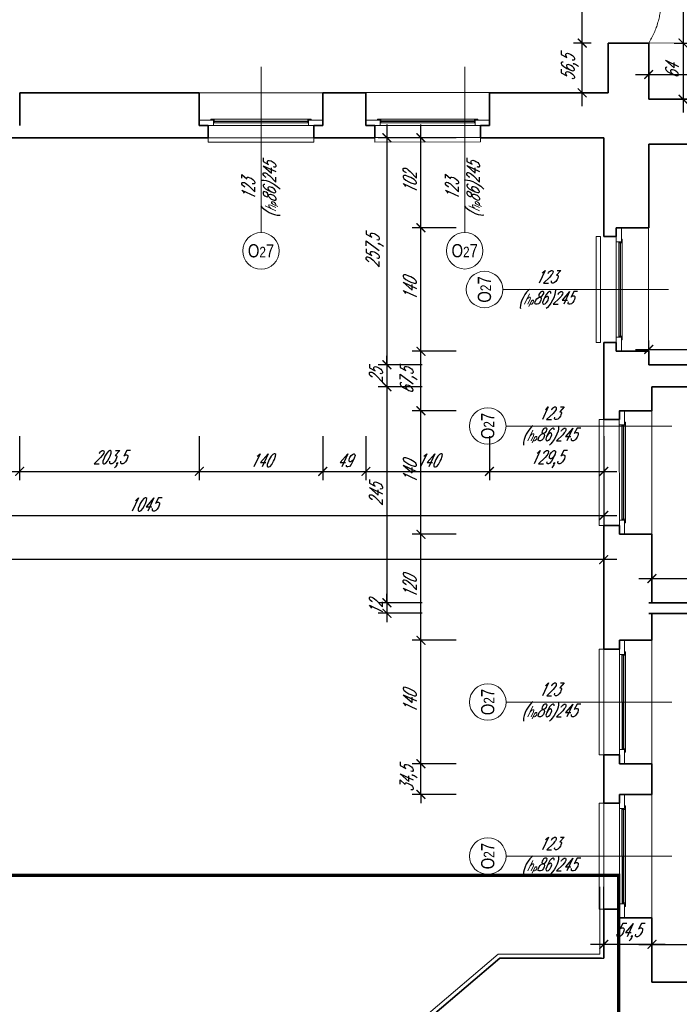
# Model space of a CAD drawing. Header units: millimetres. Extents: x 402 to 79005, y -7782 to 89952.
# Tile 188 of 256: x 26124 to 26873, y 30260 to 31376. Entities that reach past the tile are written whole.
import ezdxf

# ---------------------------------------------------------------- set-up
doc = ezdxf.new("R2010")
doc.units = ezdxf.units.MM
doc.header["$LTSCALE"] = 10
doc.linetypes.add('DASHED', pattern=[19.05, 12.7, -6.35])
doc.layers.get('0').update_dxf_attribs({"lineweight": 0})
doc.layers.get('Defpoints').update_dxf_attribs({"color": 253})
for name, color, linetype, lineweight in [('01 parter - ściany', 253, 'Continuous', 35), ('03-01_okna', 253, 'Continuous', 15), ('03_drzwi', 253, 'Continuous', 15), ('04-1_widok', 253, 'Continuous', 5), ('04-2_nad', 253, 'DASHED', 5), ('05-01_wymiary', 253, 'Continuous', 5), ('05-03_opis', 253, 'Continuous', 5), ('0_A_GRANICA OPRACOWANIA', 1, 'Continuous', 0), ('0_A_ŚCIANY ', 253, 'Continuous', 30)]:
    doc.layers.add(name, color=color, linetype=linetype, lineweight=lineweight)
doc.styles.add('ariel', font='ARIAL.TTF', dxfattribs={"width": 0.8})
doc.styles.add('ariel_wym', font='simplex.shx', dxfattribs={"width": 0.65, "oblique": 25})
doc.dimstyles.new('ariel 50', dxfattribs={"dimtxt": 15, "dimasz": 10, "dimexe": 10, "dimexo": 0, "dimgap": 5, "dimtad": 1, "dimdec": 1, "dimrnd": 0.5, "dimtxsty": 'ariel_wym', "dimblk": 'ARCHTICK', "dimcen": 2.5, "dimdle": 15, "dimazin": 0, "dimtfac": 1, "dimtdec": 1, "dimtix": 1, "dimtmove": 0, "dimatfit": 3, "dimldrblk": 'DOT', "dimfxl": 0, "dimarcsym": 0})
doc.dimstyles.new('ariel 50 wnętrze', dxfattribs={"dimtxt": 15, "dimasz": 10, "dimexe": 10, "dimexo": 0, "dimgap": 5, "dimtad": 1, "dimdec": 1, "dimrnd": 0.5, "dimtxsty": 'ariel_wym', "dimblk": 'ARCHTICK', "dimcen": 2.5, "dimdle": 15, "dimazin": 0, "dimtfac": 1, "dimtdec": 1, "dimtix": 1, "dimtmove": 0, "dimatfit": 3, "dimldrblk": 'DOT', "dimfxl": 0, "dimarcsym": 0})

# ---------------------------------------------------------------- blocks, each defined once
blk = doc.blocks.new('_ArchTick')
at = {"color": 0, "linetype": 'ByBlock', "const_width": 0.15}
blk.add_lwpolyline([(-0.5, -0.5), (0.5, 0.5)], dxfattribs=at)
blk = doc.blocks.new('*D1070')
at = {"layer": '05-01_wymiary', "color": 0, "lineweight": -2}
for p, q in [((26619.5, 30532.8), (26569.5, 30532.8)), ((26579.5, 30532.8), (26579.5, 30542.8)), ((26579.5, 30498.1), (26579.5, 30532.8)), ((26619.5, 30498.1), (26569.5, 30498.1)), ((26579.5, 30498.1), (26579.5, 30488.1))]:
    blk.add_line(p, q, dxfattribs=at)
at = {"layer": 'Defpoints', "color": 0}
for p in [(26579.5, 30532.8), (26841.5, 30532.8), (26841.5, 30498.1)]:
    blk.add_point(p, dxfattribs=at)
at = {"layer": '05-01_wymiary', "color": 0, "lineweight": -2, "xscale": 10, "yscale": 10, "zscale": 10}
for p, rotation in [((26579.5, 30532.8), 270), ((26579.5, 30498.1), 90)]:
    blk.add_blockref('_ArchTick', p, dxfattribs=dict(at, rotation=rotation))
at = {"layer": '05-01_wymiary', "color": 0, "insert": (26565.6, 30515.4), "char_height": 15, "attachment_point": 5, "rotation": 90, "style": 'ariel_wym'}
blk.add_mtext('34,5', dxfattribs=at)
blk = doc.blocks.new('_Dot')
at = {"color": 0, "linetype": 'ByBlock', "lineweight": -2}
blk.add_line((-0.5, 0), (-1, 0), dxfattribs=at)
at = {"color": 0, "linetype": 'ByBlock', "const_width": 0.5}
blk.add_lwpolyline([(-0.25, 0, 1), (0.25, 0, 1)], format="xyb", close=True, dxfattribs=at)
blk = doc.blocks.new('*D1071')
at = {"layer": '05-01_wymiary', "color": 0, "lineweight": -2}
for p, q in [((26579.5, 30517.8), (26579.5, 30687.8)), ((26619.5, 30672.8), (26569.5, 30672.8)), ((26619.5, 30532.8), (26569.5, 30532.8))]:
    blk.add_line(p, q, dxfattribs=at)
at = {"layer": 'Defpoints', "color": 0}
for p in [(26579.5, 30672.8), (26841.5, 30672.8), (26841.5, 30532.8)]:
    blk.add_point(p, dxfattribs=at)
at = {"layer": '05-01_wymiary', "color": 0, "lineweight": -2, "xscale": 10, "yscale": 10, "zscale": 10}
for p, rotation in [((26579.5, 30672.8), 90), ((26579.5, 30532.8), 270)]:
    blk.add_blockref('_ArchTick', p, dxfattribs=dict(at, rotation=rotation))
at = {"layer": '05-01_wymiary', "color": 0, "insert": (26567, 30602.8), "char_height": 15, "attachment_point": 5, "rotation": 90, "style": 'ariel_wym'}
blk.add_mtext('140', dxfattribs=at)
blk = doc.blocks.new('*D1072')
at = {"layer": '05-01_wymiary', "color": 0, "lineweight": -2}
for p, q in [((26579.5, 30657.8), (26579.5, 30808)), ((26619.5, 30793), (26569.5, 30793)), ((26619.5, 30672.8), (26569.5, 30672.8))]:
    blk.add_line(p, q, dxfattribs=at)
at = {"layer": 'Defpoints', "color": 0}
for p in [(26579.5, 30793), (26841.5, 30793), (26841.5, 30672.8)]:
    blk.add_point(p, dxfattribs=at)
at = {"layer": '05-01_wymiary', "color": 0, "lineweight": -2, "xscale": 10, "yscale": 10, "zscale": 10}
for p, rotation in [((26579.5, 30793), 90), ((26579.5, 30672.8), 270)]:
    blk.add_blockref('_ArchTick', p, dxfattribs=dict(at, rotation=rotation))
at = {"layer": '05-01_wymiary', "color": 0, "insert": (26567, 30732.9), "char_height": 15, "attachment_point": 5, "rotation": 90, "style": 'ariel_wym'}
blk.add_mtext('120', dxfattribs=at)
blk = doc.blocks.new('*D1073')
at = {"layer": '05-01_wymiary', "color": 0, "lineweight": -2}
for p, q in [((26579.5, 30778), (26579.5, 30948.1)), ((26619.5, 30933.1), (26569.5, 30933.1)), ((26619.5, 30793), (26569.5, 30793))]:
    blk.add_line(p, q, dxfattribs=at)
at = {"layer": 'Defpoints', "color": 0}
for p in [(26579.5, 30933.1), (26841.5, 30933.1), (26841.5, 30793)]:
    blk.add_point(p, dxfattribs=at)
at = {"layer": '05-01_wymiary', "color": 0, "lineweight": -2, "xscale": 10, "yscale": 10, "zscale": 10}
for p, rotation in [((26579.5, 30933.1), 90), ((26579.5, 30793), 270)]:
    blk.add_blockref('_ArchTick', p, dxfattribs=dict(at, rotation=rotation))
at = {"layer": '05-01_wymiary', "color": 0, "insert": (26567, 30863.1), "char_height": 15, "attachment_point": 5, "rotation": 90, "style": 'ariel_wym'}
blk.add_mtext('140', dxfattribs=at)
blk = doc.blocks.new('*D1074')
at = {"layer": '05-01_wymiary', "color": 0, "lineweight": -2}
for p, q in [((26579.5, 30918.1), (26579.5, 31015.5)), ((26619.5, 31000.5), (26569.5, 31000.5)), ((26619.5, 30933.1), (26569.5, 30933.1))]:
    blk.add_line(p, q, dxfattribs=at)
at = {"layer": 'Defpoints', "color": 0}
for p in [(26579.5, 31000.5), (26837.8, 31000.5), (26841.5, 30933.1)]:
    blk.add_point(p, dxfattribs=at)
at = {"layer": '05-01_wymiary', "color": 0, "lineweight": -2, "xscale": 10, "yscale": 10, "zscale": 10}
for p, rotation in [((26579.5, 31000.5), 90), ((26579.5, 30933.1), 270)]:
    blk.add_blockref('_ArchTick', p, dxfattribs=dict(at, rotation=rotation))
at = {"layer": '05-01_wymiary', "color": 0, "insert": (26565.6, 30966.8), "char_height": 15, "attachment_point": 5, "rotation": 90, "style": 'ariel_wym'}
blk.add_mtext('67,5', dxfattribs=at)
blk = doc.blocks.new('*D1075')
at = {"layer": '05-01_wymiary', "color": 0, "lineweight": -2}
for p, q in [((26579.5, 30985.5), (26579.5, 31155.5)), ((26619.5, 31140.5), (26569.5, 31140.5)), ((26619.5, 31000.5), (26569.5, 31000.5))]:
    blk.add_line(p, q, dxfattribs=at)
at = {"layer": 'Defpoints', "color": 0}
for p in [(26579.5, 31140.5), (26837.8, 31140.5), (26837.8, 31000.5)]:
    blk.add_point(p, dxfattribs=at)
at = {"layer": '05-01_wymiary', "color": 0, "lineweight": -2, "xscale": 10, "yscale": 10, "zscale": 10}
for p, rotation in [((26579.5, 31140.5), 90), ((26579.5, 31000.5), 270)]:
    blk.add_blockref('_ArchTick', p, dxfattribs=dict(at, rotation=rotation))
at = {"layer": '05-01_wymiary', "color": 0, "insert": (26567, 31070.5), "char_height": 15, "attachment_point": 5, "rotation": 90, "style": 'ariel_wym'}
blk.add_mtext('140', dxfattribs=at)
blk = doc.blocks.new('*D1076')
at = {"layer": '05-01_wymiary', "color": 0, "lineweight": -2}
for p, q in [((26579.5, 31125.5), (26579.5, 31257.5)), ((26619.5, 31242.5), (26569.5, 31242.5)), ((26619.5, 31140.5), (26569.5, 31140.5))]:
    blk.add_line(p, q, dxfattribs=at)
at = {"layer": 'Defpoints', "color": 0}
for p in [(26579.5, 31242.5), (26786.8, 31242.5), (26837.8, 31140.5)]:
    blk.add_point(p, dxfattribs=at)
at = {"layer": '05-01_wymiary', "color": 0, "lineweight": -2, "xscale": 10, "yscale": 10, "zscale": 10}
for p, rotation in [((26579.5, 31242.5), 90), ((26579.5, 31140.5), 270)]:
    blk.add_blockref('_ArchTick', p, dxfattribs=dict(at, rotation=rotation))
at = {"layer": '05-01_wymiary', "color": 0, "insert": (26567, 31191.5), "char_height": 15, "attachment_point": 5, "rotation": 90, "style": 'ariel_wym'}
blk.add_mtext('102', dxfattribs=at)
blk = doc.blocks.new('*D1077')
at = {"layer": '05-01_wymiary', "color": 0, "lineweight": -2}
for p, q in [((26541, 31257.5), (26541, 30970.2)), ((26581, 31242.5), (26531, 31242.5)), ((26581, 30985.2), (26531, 30985.2))]:
    blk.add_line(p, q, dxfattribs=at)
at = {"layer": 'Defpoints', "color": 0}
for p in [(26786.8, 31242.5), (26541, 30985.2), (26837.8, 30985.2)]:
    blk.add_point(p, dxfattribs=at)
at = {"layer": '05-01_wymiary', "color": 0, "lineweight": -2, "xscale": 10, "yscale": 10, "zscale": 10}
for p, rotation in [((26541, 31242.5), 90), ((26541, 30985.2), 270)]:
    blk.add_blockref('_ArchTick', p, dxfattribs=dict(at, rotation=rotation))
at = {"layer": '05-01_wymiary', "color": 0, "insert": (26527.1, 31113.8), "char_height": 15, "attachment_point": 5, "rotation": 90, "style": 'ariel_wym'}
blk.add_mtext('257,5', dxfattribs=at)
blk = doc.blocks.new('*D1078')
at = {"layer": '05-01_wymiary', "color": 0, "lineweight": -2}
for p, q in [((26541, 30985.2), (26541, 30995.2)), ((26581, 30985.2), (26531, 30985.2)), ((26541, 30985.2), (26541, 30960.2)), ((26581, 30960.2), (26531, 30960.2)), ((26541, 30960.2), (26541, 30950.2))]:
    blk.add_line(p, q, dxfattribs=at)
at = {"layer": 'Defpoints', "color": 0}
for p in [(26837.8, 30985.2), (26541, 30960.2), (26841.5, 30960.2)]:
    blk.add_point(p, dxfattribs=at)
at = {"layer": '05-01_wymiary', "color": 0, "lineweight": -2, "xscale": 10, "yscale": 10, "zscale": 10}
for p, rotation in [((26541, 30985.2), 270), ((26541, 30960.2), 90)]:
    blk.add_blockref('_ArchTick', p, dxfattribs=dict(at, rotation=rotation))
at = {"layer": '05-01_wymiary', "color": 0, "insert": (26528.5, 30972.7), "char_height": 15, "attachment_point": 5, "rotation": 90, "style": 'ariel_wym'}
blk.add_mtext('25', dxfattribs=at)
blk = doc.blocks.new('*D1079')
at = {"layer": '05-01_wymiary', "color": 0, "lineweight": -2}
for p, q in [((26541, 30975.2), (26541, 30700.4)), ((26581, 30960.2), (26531, 30960.2)), ((26581, 30715.4), (26531, 30715.4))]:
    blk.add_line(p, q, dxfattribs=at)
at = {"layer": 'Defpoints', "color": 0}
for p in [(26841.5, 30960.2), (26541, 30715.4), (26841.5, 30715.4)]:
    blk.add_point(p, dxfattribs=at)
at = {"layer": '05-01_wymiary', "color": 0, "lineweight": -2, "xscale": 10, "yscale": 10, "zscale": 10}
for p, rotation in [((26541, 30960.2), 90), ((26541, 30715.4), 270)]:
    blk.add_blockref('_ArchTick', p, dxfattribs=dict(at, rotation=rotation))
at = {"layer": '05-01_wymiary', "color": 0, "insert": (26528.5, 30837.8), "char_height": 15, "attachment_point": 5, "rotation": 90, "style": 'ariel_wym'}
blk.add_mtext('245', dxfattribs=at)
blk = doc.blocks.new('*D1080')
at = {"layer": '05-01_wymiary', "color": 0, "lineweight": -2}
for p, q in [((26541, 30715.4), (26541, 30725.4)), ((26581, 30715.4), (26531, 30715.4)), ((26541, 30715.4), (26541, 30703.4)), ((26581, 30703.4), (26531, 30703.4)), ((26541, 30703.4), (26541, 30693.4))]:
    blk.add_line(p, q, dxfattribs=at)
at = {"layer": 'Defpoints', "color": 0}
for p in [(26841.5, 30715.4), (26541, 30703.4), (26841.5, 30703.4)]:
    blk.add_point(p, dxfattribs=at)
at = {"layer": '05-01_wymiary', "color": 0, "lineweight": -2, "xscale": 10, "yscale": 10, "zscale": 10}
for p, rotation in [((26541, 30715.4), 270), ((26541, 30703.4), 90)]:
    blk.add_blockref('_ArchTick', p, dxfattribs=dict(at, rotation=rotation))
at = {"layer": '05-01_wymiary', "color": 0, "insert": (26528.5, 30709.4), "char_height": 15, "attachment_point": 5, "rotation": 90, "style": 'ariel_wym'}
blk.add_mtext('12', dxfattribs=at)
blk = doc.blocks.new('*D1118')
at = {"layer": '05-01_wymiary', "color": 0, "lineweight": -2}
for p, q in [((25984.4, 30904.3), (25984.4, 30854.3)), ((26124.4, 30904.3), (26124.4, 30854.3)), ((25969.4, 30864.3), (26139.4, 30864.3))]:
    blk.add_line(p, q, dxfattribs=at)
at = {"layer": 'Defpoints', "color": 0}
for p in [(25984.4, 31293.8), (26124.4, 31293.8), (26124.4, 30864.3)]:
    blk.add_point(p, dxfattribs=at)
at = {"layer": '05-01_wymiary', "color": 0, "lineweight": -2, "xscale": 10, "yscale": 10, "zscale": 10, "rotation": 180}
blk.add_blockref('_ArchTick', (25984.4, 30864.3), dxfattribs=at)
at = {"layer": '05-01_wymiary', "color": 0, "lineweight": -2, "xscale": 10, "yscale": 10, "zscale": 10}
blk.add_blockref('_ArchTick', (26124.4, 30864.3), dxfattribs=at)
at = {"layer": '05-01_wymiary', "color": 0, "insert": (26054.4, 30876.8), "char_height": 15, "attachment_point": 5, "style": 'ariel_wym'}
blk.add_mtext('140', dxfattribs=at)
blk = doc.blocks.new('*D1119')
at = {"layer": '05-01_wymiary', "color": 0, "lineweight": -2}
for p, q in [((26124.4, 30904.3), (26124.4, 30854.3)), ((26328.1, 30904.3), (26328.1, 30854.3)), ((26109.4, 30864.3), (26343.1, 30864.3))]:
    blk.add_line(p, q, dxfattribs=at)
at = {"layer": 'Defpoints', "color": 0}
for p in [(26124.4, 31293.8), (26328.1, 31293.5), (26328.1, 30864.3)]:
    blk.add_point(p, dxfattribs=at)
at = {"layer": '05-01_wymiary', "color": 0, "lineweight": -2, "xscale": 10, "yscale": 10, "zscale": 10, "rotation": 180}
blk.add_blockref('_ArchTick', (26124.4, 30864.3), dxfattribs=at)
at = {"layer": '05-01_wymiary', "color": 0, "lineweight": -2, "xscale": 10, "yscale": 10, "zscale": 10}
blk.add_blockref('_ArchTick', (26328.1, 30864.3), dxfattribs=at)
at = {"layer": '05-01_wymiary', "color": 0, "insert": (26226.3, 30878.2), "char_height": 15, "attachment_point": 5, "style": 'ariel_wym'}
blk.add_mtext('203,5', dxfattribs=at)
blk = doc.blocks.new('*D1120')
at = {"layer": '05-01_wymiary', "color": 0, "lineweight": -2}
for p, q in [((26328.1, 30904.3), (26328.1, 30854.3)), ((26468.1, 30904.3), (26468.1, 30854.3)), ((26313.1, 30864.3), (26483.1, 30864.3))]:
    blk.add_line(p, q, dxfattribs=at)
at = {"layer": 'Defpoints', "color": 0}
for p in [(26328.1, 31293.5), (26468.1, 31293.6), (26468.1, 30864.3)]:
    blk.add_point(p, dxfattribs=at)
at = {"layer": '05-01_wymiary', "color": 0, "lineweight": -2, "xscale": 10, "yscale": 10, "zscale": 10, "rotation": 180}
blk.add_blockref('_ArchTick', (26328.1, 30864.3), dxfattribs=at)
at = {"layer": '05-01_wymiary', "color": 0, "lineweight": -2, "xscale": 10, "yscale": 10, "zscale": 10}
blk.add_blockref('_ArchTick', (26468.1, 30864.3), dxfattribs=at)
at = {"layer": '05-01_wymiary', "color": 0, "insert": (26398.1, 30876.8), "char_height": 15, "attachment_point": 5, "style": 'ariel_wym'}
blk.add_mtext('140', dxfattribs=at)
blk = doc.blocks.new('*D1121')
at = {"layer": '05-01_wymiary', "color": 0, "lineweight": -2}
for p, q in [((26468.1, 30904.3), (26468.1, 30854.3)), ((26517.1, 30904.3), (26517.1, 30854.3)), ((26453.1, 30864.3), (26532.1, 30864.3))]:
    blk.add_line(p, q, dxfattribs=at)
at = {"layer": 'Defpoints', "color": 0}
for p in [(26468.1, 31293.6), (26517.1, 31293.8), (26517.1, 30864.3)]:
    blk.add_point(p, dxfattribs=at)
at = {"layer": '05-01_wymiary', "color": 0, "lineweight": -2, "xscale": 10, "yscale": 10, "zscale": 10, "rotation": 180}
blk.add_blockref('_ArchTick', (26468.1, 30864.3), dxfattribs=at)
at = {"layer": '05-01_wymiary', "color": 0, "lineweight": -2, "xscale": 10, "yscale": 10, "zscale": 10}
blk.add_blockref('_ArchTick', (26517.1, 30864.3), dxfattribs=at)
at = {"layer": '05-01_wymiary', "color": 0, "insert": (26492.6, 30876.8), "char_height": 15, "attachment_point": 5, "style": 'ariel_wym'}
blk.add_mtext('49', dxfattribs=at)
blk = doc.blocks.new('*D1122')
at = {"layer": '05-01_wymiary', "color": 0, "lineweight": -2}
for p, q in [((26517.1, 30904.3), (26517.1, 30854.3)), ((26657.1, 30904.3), (26657.1, 30854.3)), ((26502.1, 30864.3), (26672.1, 30864.3))]:
    blk.add_line(p, q, dxfattribs=at)
at = {"layer": 'Defpoints', "color": 0}
for p in [(26517.1, 31293.8), (26657.1, 31293.8), (26657.1, 30864.3)]:
    blk.add_point(p, dxfattribs=at)
at = {"layer": '05-01_wymiary', "color": 0, "lineweight": -2, "xscale": 10, "yscale": 10, "zscale": 10, "rotation": 180}
blk.add_blockref('_ArchTick', (26517.1, 30864.3), dxfattribs=at)
at = {"layer": '05-01_wymiary', "color": 0, "lineweight": -2, "xscale": 10, "yscale": 10, "zscale": 10}
blk.add_blockref('_ArchTick', (26657.1, 30864.3), dxfattribs=at)
at = {"layer": '05-01_wymiary', "color": 0, "insert": (26587.1, 30876.8), "char_height": 15, "attachment_point": 5, "style": 'ariel_wym'}
blk.add_mtext('140', dxfattribs=at)
blk = doc.blocks.new('*D1381')
at = {"layer": '05-01_wymiary', "color": 0, "lineweight": -2}
for p, q in [((26657.1, 30904.3), (26657.1, 30854.3)), ((26786.8, 30904.3), (26786.8, 30854.3)), ((26642.1, 30864.3), (26801.8, 30864.3))]:
    blk.add_line(p, q, dxfattribs=at)
at = {"layer": 'Defpoints', "color": 0}
for p in [(26657.1, 31293.8), (26786.8, 31242.5), (26786.8, 30864.3)]:
    blk.add_point(p, dxfattribs=at)
at = {"layer": '05-01_wymiary', "color": 0, "lineweight": -2, "xscale": 10, "yscale": 10, "zscale": 10, "rotation": 180}
blk.add_blockref('_ArchTick', (26657.1, 30864.3), dxfattribs=at)
at = {"layer": '05-01_wymiary', "color": 0, "lineweight": -2, "xscale": 10, "yscale": 10, "zscale": 10}
blk.add_blockref('_ArchTick', (26786.8, 30864.3), dxfattribs=at)
at = {"layer": '05-01_wymiary', "color": 0, "insert": (26722, 30878.2), "char_height": 15, "attachment_point": 5, "style": 'ariel_wym'}
blk.add_mtext('129,5', dxfattribs=at)
blk = doc.blocks.new('*D1409')
at = {"layer": '05-01_wymiary', "color": 0, "lineweight": -2}
for p, q in [((25741.8, 30854.3), (25741.8, 30804.3)), ((26786.8, 30854.3), (26786.8, 30804.3)), ((25726.8, 30814.3), (26801.8, 30814.3))]:
    blk.add_line(p, q, dxfattribs=at)
at = {"layer": 'Defpoints', "color": 0}
for p in [(26786.8, 31242.5), (25741.8, 31102.5), (26786.8, 30814.3)]:
    blk.add_point(p, dxfattribs=at)
at = {"layer": '05-01_wymiary', "color": 0, "lineweight": -2, "xscale": 10, "yscale": 10, "zscale": 10, "rotation": 180}
blk.add_blockref('_ArchTick', (25741.8, 30814.3), dxfattribs=at)
at = {"layer": '05-01_wymiary', "color": 0, "lineweight": -2, "xscale": 10, "yscale": 10, "zscale": 10}
blk.add_blockref('_ArchTick', (26786.8, 30814.3), dxfattribs=at)
at = {"layer": '05-01_wymiary', "color": 0, "insert": (26264.3, 30826.8), "char_height": 15, "attachment_point": 5, "style": 'ariel_wym'}
blk.add_mtext('1045', dxfattribs=at)
blk = doc.blocks.new('*D1410')
at = {"layer": '05-01_wymiary', "color": 0, "lineweight": -2}
for p, q in [((22972.2, 30804.3), (22972.2, 30754.3)), ((26786.8, 30804.3), (26786.8, 30754.3)), ((26801.8, 30764.3), (22957.2, 30764.3))]:
    blk.add_line(p, q, dxfattribs=at)
at = {"layer": 'Defpoints', "color": 0}
for p in [(22972.2, 31242.5), (26786.8, 31242.5), (22972.2, 30764.3)]:
    blk.add_point(p, dxfattribs=at)
at = {"layer": '05-01_wymiary', "color": 0, "lineweight": -2, "xscale": 10, "yscale": 10, "zscale": 10, "rotation": 180}
blk.add_blockref('_ArchTick', (22972.2, 30764.3), dxfattribs=at)
at = {"layer": '05-01_wymiary', "color": 0, "lineweight": -2, "xscale": 10, "yscale": 10, "zscale": 10}
blk.add_blockref('_ArchTick', (26786.8, 30764.3), dxfattribs=at)
at = {"layer": '05-01_wymiary', "color": 0, "insert": (24879.5, 30778.2), "char_height": 15, "attachment_point": 5, "style": 'ariel_wym'}
blk.add_mtext('3814,5', dxfattribs=at)
blk = doc.blocks.new('*D1212')
at = {"layer": '05-01_wymiary', "color": 0, "lineweight": -2}
for p, q in [((26841.5, 30318), (26841.5, 30338)), ((27437.8, 30318), (27437.8, 30338)), ((26826.5, 30328), (27452.8, 30328))]:
    blk.add_line(p, q, dxfattribs=at)
at = {"layer": 'Defpoints', "color": 0}
for p in [(27437.8, 30328), (26841.5, 30285.2), (27437.8, 30285.2)]:
    blk.add_point(p, dxfattribs=at)
at = {"layer": '05-01_wymiary', "color": 0, "lineweight": -2, "xscale": 10, "yscale": 10, "zscale": 10, "rotation": 180}
blk.add_blockref('_ArchTick', (26841.5, 30328), dxfattribs=at)
at = {"layer": '05-01_wymiary', "color": 0, "lineweight": -2, "xscale": 10, "yscale": 10, "zscale": 10}
blk.add_blockref('_ArchTick', (27437.8, 30328), dxfattribs=at)
at = {"layer": '05-01_wymiary', "color": 0, "insert": (27139.7, 30341.9), "char_height": 15, "attachment_point": 5, "style": 'ariel_wym'}
blk.add_mtext('596,5', dxfattribs=at)
blk = doc.blocks.new('*D1213')
at = {"layer": '05-01_wymiary', "color": 0, "lineweight": -2}
for p, q in [((26786.8, 30318), (26786.8, 30338)), ((26841.5, 30318), (26841.5, 30338)), ((26856.5, 30328), (26771.8, 30328))]:
    blk.add_line(p, q, dxfattribs=at)
at = {"layer": 'Defpoints', "color": 0}
for p in [(26786.8, 30328), (26786.8, 30299.5), (26841.5, 30285.2)]:
    blk.add_point(p, dxfattribs=at)
at = {"layer": '05-01_wymiary', "color": 0, "lineweight": -2, "xscale": 10, "yscale": 10, "zscale": 10, "rotation": 180}
blk.add_blockref('_ArchTick', (26786.8, 30328), dxfattribs=at)
at = {"layer": '05-01_wymiary', "color": 0, "lineweight": -2, "xscale": 10, "yscale": 10, "zscale": 10}
blk.add_blockref('_ArchTick', (26841.5, 30328), dxfattribs=at)
at = {"layer": '05-01_wymiary', "color": 0, "insert": (26814.2, 30341.9), "char_height": 15, "attachment_point": 5, "style": 'ariel_wym'}
blk.add_mtext('54,5', dxfattribs=at)
blk = doc.blocks.new('*D1218')
at = {"layer": '05-01_wymiary', "color": 0, "lineweight": -2}
for p, q in [((26841.5, 30732.9), (26841.5, 30752.9)), ((27255.9, 30732.9), (27255.9, 30752.9)), ((26826.5, 30742.9), (27270.9, 30742.9))]:
    blk.add_line(p, q, dxfattribs=at)
at = {"layer": 'Defpoints', "color": 0}
for p in [(27255.9, 30742.9), (26841.5, 30715.4), (27255.9, 30715.1)]:
    blk.add_point(p, dxfattribs=at)
at = {"layer": '05-01_wymiary', "color": 0, "lineweight": -2, "xscale": 10, "yscale": 10, "zscale": 10, "rotation": 180}
blk.add_blockref('_ArchTick', (26841.5, 30742.9), dxfattribs=at)
at = {"layer": '05-01_wymiary', "color": 0, "lineweight": -2, "xscale": 10, "yscale": 10, "zscale": 10}
blk.add_blockref('_ArchTick', (27255.9, 30742.9), dxfattribs=at)
at = {"layer": '05-01_wymiary', "color": 0, "insert": (27048.7, 30756.8), "char_height": 15, "attachment_point": 5, "style": 'ariel_wym'}
blk.add_mtext('414,5', dxfattribs=at)
blk = doc.blocks.new('*D1221')
at = {"layer": '05-01_wymiary', "color": 0, "lineweight": -2}
for p, q in [((26837.8, 30992.6), (26837.8, 31012.6)), ((27263.9, 30992.6), (27263.9, 31012.6)), ((26822.8, 31002.6), (27278.9, 31002.6))]:
    blk.add_line(p, q, dxfattribs=at)
at = {"layer": 'Defpoints', "color": 0}
for p in [(27263.9, 31002.6), (26837.8, 30985.2), (27263.9, 30985.2)]:
    blk.add_point(p, dxfattribs=at)
at = {"layer": '05-01_wymiary', "color": 0, "lineweight": -2, "xscale": 10, "yscale": 10, "zscale": 10, "rotation": 180}
blk.add_blockref('_ArchTick', (26837.8, 31002.6), dxfattribs=at)
at = {"layer": '05-01_wymiary', "color": 0, "lineweight": -2, "xscale": 10, "yscale": 10, "zscale": 10}
blk.add_blockref('_ArchTick', (27263.9, 31002.6), dxfattribs=at)
at = {"layer": '05-01_wymiary', "color": 0, "insert": (27050.9, 31015.1), "char_height": 15, "attachment_point": 5, "style": 'ariel_wym'}
blk.add_mtext('426', dxfattribs=at)
blk = doc.blocks.new('*D1224')
at = {"layer": '05-01_wymiary', "color": 0, "lineweight": -2}
for p, q in [((26822.8, 31314.3), (27439.8, 31314.3)), ((26837.8, 31304.3), (26837.8, 31324.3)), ((27424.8, 31304.3), (27424.8, 31324.3))]:
    blk.add_line(p, q, dxfattribs=at)
at = {"layer": 'Defpoints', "color": 0}
for p in [(27424.8, 31314.3), (26837.8, 31286.2), (27424.8, 31286.2)]:
    blk.add_point(p, dxfattribs=at)
at = {"layer": '05-01_wymiary', "color": 0, "lineweight": -2, "xscale": 10, "yscale": 10, "zscale": 10, "rotation": 180}
blk.add_blockref('_ArchTick', (26837.8, 31314.3), dxfattribs=at)
at = {"layer": '05-01_wymiary', "color": 0, "lineweight": -2, "xscale": 10, "yscale": 10, "zscale": 10}
blk.add_blockref('_ArchTick', (27424.8, 31314.3), dxfattribs=at)
at = {"layer": '05-01_wymiary', "color": 0, "insert": (27131.3, 31326.8), "char_height": 15, "attachment_point": 5, "style": 'ariel_wym'}
blk.add_mtext('587', dxfattribs=at)
blk = doc.blocks.new('*D1237')
at = {"layer": '05-01_wymiary', "color": 0, "lineweight": -2}
for p, q in [((26876.8, 31461.9), (26876.8, 31335)), ((26866.8, 31446.9), (26886.8, 31446.9)), ((26866.8, 31350), (26886.8, 31350))]:
    blk.add_line(p, q, dxfattribs=at)
at = {"layer": 'Defpoints', "color": 0}
for p in [(26837.8, 31446.9), (26837.8, 31350), (26876.8, 31350)]:
    blk.add_point(p, dxfattribs=at)
at = {"layer": '05-01_wymiary', "color": 0, "lineweight": -2, "xscale": 10, "yscale": 10, "zscale": 10}
for p, rotation in [((26876.8, 31446.9), 90), ((26876.8, 31350), 270)]:
    blk.add_blockref('_ArchTick', p, dxfattribs=dict(at, rotation=rotation))
at = {"layer": '05-01_wymiary', "color": 0, "insert": (26864.3, 31398.5), "char_height": 15, "attachment_point": 5, "rotation": 90, "style": 'ariel_wym'}
blk.add_mtext('97', dxfattribs=at)
blk = doc.blocks.new('*D1238')
at = {"layer": '05-01_wymiary', "color": 0, "lineweight": -2}
for p, q in [((26876.8, 31365), (26876.8, 31271.2)), ((26866.8, 31350), (26886.8, 31350)), ((26866.8, 31286.2), (26886.8, 31286.2))]:
    blk.add_line(p, q, dxfattribs=at)
at = {"layer": 'Defpoints', "color": 0}
for p in [(26837.8, 31350), (26837.8, 31286.2), (26876.8, 31286.2)]:
    blk.add_point(p, dxfattribs=at)
at = {"layer": '05-01_wymiary', "color": 0, "lineweight": -2, "xscale": 10, "yscale": 10, "zscale": 10}
for p, rotation in [((26876.8, 31350), 90), ((26876.8, 31286.2), 270)]:
    blk.add_blockref('_ArchTick', p, dxfattribs=dict(at, rotation=rotation))
at = {"layer": '05-01_wymiary', "color": 0, "insert": (26864.3, 31318.1), "char_height": 15, "attachment_point": 5, "rotation": 90, "style": 'ariel_wym'}
blk.add_mtext('64', dxfattribs=at)
blk = doc.blocks.new('*D1245')
at = {"layer": '05-01_wymiary', "color": 0, "lineweight": -2}
for p, q in [((26762.4, 31278.5), (26762.4, 31365)), ((26772.4, 31350), (26752.4, 31350)), ((26772.4, 31293.5), (26752.4, 31293.5))]:
    blk.add_line(p, q, dxfattribs=at)
at = {"layer": 'Defpoints', "color": 0}
for p in [(26762.4, 31350), (26791.8, 31350), (26791.8, 31293.5)]:
    blk.add_point(p, dxfattribs=at)
at = {"layer": '05-01_wymiary', "color": 0, "lineweight": -2, "xscale": 10, "yscale": 10, "zscale": 10}
for p, rotation in [((26762.4, 31350), 90), ((26762.4, 31293.5), 270)]:
    blk.add_blockref('_ArchTick', p, dxfattribs=dict(at, rotation=rotation))
at = {"layer": '05-01_wymiary', "color": 0, "insert": (26748.5, 31321.8), "char_height": 15, "attachment_point": 5, "rotation": 90, "style": 'ariel_wym'}
blk.add_mtext('56,5', dxfattribs=at)
blk = doc.blocks.new('*D1246')
at = {"layer": '05-01_wymiary', "color": 0, "lineweight": -2}
for p, q in [((26762.4, 31335), (26762.4, 31461.9)), ((26772.4, 31446.9), (26752.4, 31446.9)), ((26772.4, 31350), (26752.4, 31350))]:
    blk.add_line(p, q, dxfattribs=at)
at = {"layer": 'Defpoints', "color": 0}
for p in [(26762.4, 31446.9), (26791.8, 31446.9), (26791.8, 31350)]:
    blk.add_point(p, dxfattribs=at)
at = {"layer": '05-01_wymiary', "color": 0, "lineweight": -2, "xscale": 10, "yscale": 10, "zscale": 10}
for p, rotation in [((26762.4, 31446.9), 90), ((26762.4, 31350), 270)]:
    blk.add_blockref('_ArchTick', p, dxfattribs=dict(at, rotation=rotation))
at = {"layer": '05-01_wymiary', "color": 0, "insert": (26749.9, 31398.5), "char_height": 15, "attachment_point": 5, "rotation": 90, "style": 'ariel_wym'}
blk.add_mtext('97', dxfattribs=at)

msp = doc.modelspace()

# ---------------------------------------------------------------- linework, layer by layer
at = {"color": 1, "lineweight": 0}
for points in [[(26782.33, 30316.93), (26782.33, 30393.4)], [(26667.26, 30316.93), (26588.15, 30249.58)], [(26782.33, 30316.93), (26667.26, 30316.93)]]:
    msp.add_lwpolyline(points, dxfattribs=at)
at = {"layer": '01 parter - ściany'}
for p, q in [((26791.83, 31350), (26791.83, 31293.5)), ((26837.83, 31350), (26791.83, 31350)), ((26837.83, 31350), (26837.83, 31286.18)), ((26124.45, 31293.63), (26124.44, 31256.62)), ((26328.15, 31293.5), (26124.45, 31293.5)), ((26328.15, 31293.5), (26328.15, 31256.48)), ((26468.15, 31293.5), (26468.14, 31256.5)), ((26517.15, 31293.5), (26468.15, 31293.5)), ((26517.15, 31293.5), (26517.15, 31256.6)), ((26657.15, 31293.5), (26657.14, 31256.62)), ((26791.83, 31293.5), (26657.15, 31293.5)), ((26837.83, 31286.18), (27424.83, 31286.18)), ((26338.12, 31256.48), (26328.15, 31256.48)), ((26338.12, 31242.44), (26338.12, 31256.48)), ((26458.14, 31242.48), (26458.14, 31256.5)), ((26468.12, 31256.48), (26458.14, 31256.48)), ((26527.12, 31256.61), (26517.15, 31256.61)), ((26527.12, 31242.5), (26527.12, 31256.61)), ((26647.14, 31242.5), (26647.14, 31256.62)), ((26657.12, 31256.61), (26647.14, 31256.61)), ((26114.44, 31242.5), (26338.12, 31242.5)), ((26458.14, 31242.5), (26527.12, 31242.5)), ((26647.14, 31242.5), (26786.83, 31242.5)), ((26786.83, 31242.5), (26786.83, 31130.53)), ((26837.83, 31235.18), (26837.83, 31140.53)), ((26837.83, 31235.18), (27437.83, 31235.18)), ((26800.83, 31140.53), (26837.83, 31140.53)), ((26800.83, 31130.53), (26800.83, 31140.53)), ((26786.83, 31130.53), (26800.83, 31130.53)), ((26786.83, 31010.53), (26786.83, 30923.08)), ((26786.83, 31010.53), (26800.83, 31010.53)), ((26800.83, 31000.53), (26800.83, 31010.53)), ((26837.83, 31000.53), (26800.83, 31000.53)), ((26837.83, 31000.53), (26837.83, 30985.18)), ((27263.9, 30985.18), (26837.83, 30985.18)), ((26841.52, 30960.18), (26841.52, 30933.08)), ((26841.52, 30960.18), (27263.9, 30960.18)), ((26786.83, 30923.08), (26804.52, 30923.08)), ((26804.52, 30933.08), (26841.52, 30933.08)), ((26804.52, 30923.08), (26804.52, 30933.08)), ((26786.83, 30803.08), (26786.83, 30662.82)), ((26786.83, 30803.08), (26804.52, 30803.08)), ((26804.52, 30793.08), (26804.52, 30803.08)), ((26841.52, 30793.08), (26804.52, 30793.08)), ((26841.52, 30793.08), (26841.52, 30715.36)), ((26837.83, 30715.36), (27255.9, 30715.36)), ((26837.83, 30703.36), (27255.9, 30703.36)), ((26841.52, 30703.36), (26841.52, 30672.82)), ((26804.52, 30672.82), (26841.52, 30672.82)), ((26804.52, 30662.82), (26804.52, 30672.82)), ((26786.83, 30662.82), (26804.52, 30662.82)), ((26786.83, 30542.82), (26786.83, 30488.11)), ((26786.83, 30542.82), (26804.52, 30542.82)), ((26804.52, 30532.82), (26804.52, 30542.82)), ((26841.52, 30532.82), (26804.52, 30532.82)), ((26841.52, 30532.82), (26841.52, 30498.11)), ((26786.83, 30488.11), (26804.52, 30488.11)), ((26804.52, 30498.11), (26841.52, 30498.11)), ((26804.52, 30488.11), (26804.52, 30498.11)), ((26786.83, 30368.11), (26786.83, 30312.43)), ((26786.83, 30368.11), (26804.52, 30368.11)), ((26804.52, 30358.11), (26804.52, 30368.11)), ((26841.52, 30358.11), (26804.52, 30358.11)), ((26841.52, 30358.11), (26841.52, 30285.18)), ((26784.17, 30312.43), (26668.91, 30312.43)), ((27437.83, 30285.18), (26841.52, 30285.18))]:
    msp.add_line(p, q, dxfattribs=at)
msp.add_lwpolyline([(26668.91, 30312.43), (26592.65, 30247.5)], dxfattribs=at)
at = {"layer": '03-01_okna', "linetype": 'Continuous', "lineweight": 0}
for p, q in [((26452.14, 31259.5), (26344.15, 31259.48)), ((26345.15, 31263.48), (26345.15, 31259.48)), ((26451.14, 31261.5), (26345.15, 31261.48)), ((26451.14, 31261), (26345.15, 31260.98)), ((26451.14, 31263.5), (26451.14, 31259.5)), ((26641.14, 31259.62), (26533.15, 31259.6)), ((26534.15, 31263.6), (26534.15, 31259.6)), ((26640.14, 31261.62), (26534.15, 31261.6)), ((26640.14, 31261.12), (26534.15, 31261.1)), ((26640.14, 31263.62), (26640.14, 31259.62)), ((26344.15, 31256.48), (26452.14, 31256.5)), ((26533.15, 31256.6), (26641.14, 31256.62)), ((26338.12, 31242.63), (26338.12, 31237.63)), ((26458.17, 31237.65), (26338.12, 31237.63)), ((26458.17, 31242.65), (26458.17, 31237.65)), ((26527.12, 31242.76), (26527.12, 31237.76)), ((26647.17, 31237.78), (26527.12, 31237.76)), ((26647.17, 31242.78), (26647.17, 31237.78)), ((26778.13, 31130.53), (26778.13, 31010.53)), ((26783.13, 31130.53), (26778.13, 31130.53)), ((26800.83, 31016.53), (26800.82, 31124.53)), ((26803.82, 31124.53), (26803.83, 31016.53)), ((26807.82, 31123.53), (26803.82, 31123.53)), ((26805.32, 31123.53), (26805.33, 31017.53)), ((26805.82, 31123.53), (26805.83, 31017.53)), ((26807.83, 31017.53), (26803.83, 31017.53)), ((26783.13, 31010.53), (26778.13, 31010.53)), ((26781.82, 30923.08), (26781.82, 30803.08)), ((26786.82, 30923.08), (26781.82, 30923.08)), ((26804.52, 30809.08), (26804.51, 30917.08)), ((26807.51, 30917.08), (26807.52, 30809.08)), ((26811.51, 30916.08), (26807.51, 30916.08)), ((26809.01, 30916.08), (26809.02, 30810.08)), ((26809.51, 30916.08), (26809.52, 30810.08)), ((26786.82, 30803.08), (26781.82, 30803.08)), ((26811.52, 30810.08), (26807.52, 30810.08)), ((26781.83, 30662.82), (26781.83, 30542.82)), ((26786.83, 30662.82), (26781.83, 30662.82)), ((26804.54, 30548.82), (26804.52, 30656.82)), ((26807.52, 30656.82), (26807.54, 30548.82)), ((26811.52, 30655.82), (26807.52, 30655.82)), ((26809.02, 30655.82), (26809.04, 30549.82)), ((26809.52, 30655.82), (26809.54, 30549.82)), ((26811.54, 30549.82), (26807.54, 30549.82)), ((26786.83, 30542.82), (26781.83, 30542.82)), ((26781.83, 30488.11), (26781.83, 30368.11)), ((26786.83, 30488.11), (26781.83, 30488.11)), ((26804.54, 30374.11), (26804.52, 30482.11)), ((26807.52, 30482.11), (26807.54, 30374.11)), ((26811.52, 30481.11), (26807.52, 30481.11)), ((26809.02, 30481.11), (26809.04, 30375.11)), ((26809.52, 30481.11), (26809.54, 30375.11)), ((26786.83, 30368.11), (26781.83, 30368.11)), ((26811.54, 30375.11), (26807.54, 30375.11))]:
    msp.add_line(p, q, dxfattribs=at)
at = {"layer": '03-01_okna', "linetype": 'DASHED'}
for p, q in [((26458.17, 31242.65), (26338.12, 31242.63)), ((26647.17, 31242.78), (26527.12, 31242.76)), ((26783.13, 31130.53), (26783.13, 31010.53)), ((26786.82, 30923.08), (26786.82, 30803.08)), ((26786.83, 30662.82), (26786.83, 30542.82)), ((26786.83, 30488.11), (26786.83, 30368.11))]:
    msp.add_line(p, q, dxfattribs=at)
at = {"layer": '03-01_okna', "linetype": 'Continuous', "lineweight": 0}
for points in [[(26328.15, 31262.48), (26344.15, 31262.48), (26344.15, 31256.48), (26328.15, 31256.48)], [(26452.14, 31262.5), (26468.14, 31262.5), (26468.14, 31256.5), (26452.14, 31256.5)], [(26517.15, 31262.6), (26533.15, 31262.6), (26533.15, 31256.6), (26517.15, 31256.6)], [(26641.14, 31262.62), (26657.14, 31262.62), (26657.14, 31256.62), (26641.14, 31256.62)], [(26806.82, 31124.53), (26806.82, 31140.53), (26800.82, 31140.53), (26800.82, 31124.53)], [(26806.83, 31000.53), (26806.83, 31016.53), (26800.83, 31016.53), (26800.83, 31000.53)], [(26810.51, 30917.08), (26810.51, 30933.08), (26804.51, 30933.08), (26804.51, 30917.08)], [(26810.52, 30793.08), (26810.52, 30809.08), (26804.52, 30809.08), (26804.52, 30793.08)], [(26810.52, 30656.82), (26810.52, 30672.82), (26804.52, 30672.82), (26804.52, 30656.82)], [(26810.54, 30532.82), (26810.54, 30548.82), (26804.54, 30548.82), (26804.54, 30532.82)], [(26810.52, 30482.11), (26810.52, 30498.11), (26804.52, 30498.11), (26804.52, 30482.11)], [(26810.54, 30358.11), (26810.54, 30374.11), (26804.54, 30374.11), (26804.54, 30358.11)]]:
    msp.add_lwpolyline(points, close=True, dxfattribs=at)
for points in [[(26455.14, 31262.5), (26455.14, 31263.5), (26341.15, 31263.48), (26341.15, 31262.48)], [(26644.14, 31262.62), (26644.14, 31263.62), (26530.15, 31263.6), (26530.15, 31262.6)], [(26806.82, 31127.53), (26807.82, 31127.53), (26807.83, 31013.53), (26806.83, 31013.53)], [(26810.51, 30920.08), (26811.51, 30920.08), (26811.52, 30806.08), (26810.52, 30806.08)], [(26810.52, 30659.82), (26811.52, 30659.82), (26811.54, 30545.82), (26810.54, 30545.82)], [(26810.52, 30485.11), (26811.52, 30485.11), (26811.54, 30371.11), (26810.54, 30371.11)]]:
    msp.add_lwpolyline(points, dxfattribs=at)
at = {"layer": '03_drzwi'}
msp.add_line((26912.98, 31350.05), (26812.98, 31349.99), dxfattribs=at)
msp.add_arc((26812.44, 31346.42), 100.61, 2.06742, 92.45481, dxfattribs=at)
at = {"layer": '04-1_widok'}
for p, q in [((26328.12, 31293.63), (26468.14, 31293.65)), ((26517.12, 31293.76), (26657.14, 31293.78)), ((26837.77, 31000.5), (26837.77, 31140.53)), ((26841.46, 30793.04), (26841.46, 30933.08)), ((26841.47, 30532.79), (26841.47, 30672.82)), ((26841.47, 30358.07), (26841.47, 30498.11))]:
    msp.add_line(p, q, dxfattribs=at)
at = {"layer": '04-2_nad', "ltscale": 2}
msp.add_arc((26761.06, 31398.47), 90.79, 327.73393, 32.26607, dxfattribs=at)
at = {"layer": '05-03_opis', "lineweight": 0}
for p, q in [((26398.15, 31323.04), (26398.15, 31135.02)), ((26629.15, 31323.16), (26629.15, 31135.15)), ((26860.34, 31070.53), (26672.32, 31070.53)), ((26864.03, 30915.76), (26676.01, 30915.76)), ((26864.04, 30602.82), (26676.03, 30602.82)), ((26864.04, 30428.11), (26676.03, 30428.11))]:
    msp.add_line(p, q, dxfattribs=at)
for centre in [(26398.15, 31114.33), (26629.15, 31114.46), (26651.63, 31070.53), (26655.32, 30915.76), (26655.34, 30602.82), (26655.34, 30428.11)]:
    msp.add_circle(centre, 20.69, dxfattribs=at)
at = {"layer": '0_A_GRANICA OPRACOWANIA', "color": 1, "linetype": 'DASHED', "const_width": 4}
msp.add_lwpolyline([(25790.69, 30406.33), (26803.78, 30406.33), (26803.78, 29012.4), (25790.69, 29012.4)], close=True, dxfattribs=at)
at = {"layer": '0_A_ŚCIANY ', "lineweight": 30}
for points in [[(26668.91, 30312.43), (26786.83, 30312.43), (26786.83, 30393.4)], [(26668.91, 30312.43), (26592.65, 30247.5)]]:
    msp.add_lwpolyline(points, dxfattribs=at)

# ---------------------------------------------------------------- texts
at = {"layer": '05-03_opis', "lineweight": 0, "attachment_point": 5, "rotation": 90}
for s, insert, char_height, width, style in [('123\\P({\\H0.8333x;h\\H0.6x;p}86)245', (26398.15, 31183.9), 14.4, 62.6613, 'ariel_wym'), ('123\\P({\\H0.8333x;h\\H0.6x;p}86)245', (26629.15, 31184.03), 14.4, 62.6613, 'ariel_wym'), ('O{\\H0.8x;2}7', (26651.63, 31070.53), 15, 75.1935, 'ariel'), ('O{\\H0.8x;2}7', (26655.32, 30915.76), 15, 75.1935, 'ariel'), ('O{\\H0.8x;2}7', (26655.34, 30602.82), 15, 75.1935, 'ariel'), ('O{\\H0.8x;2}7', (26655.34, 30428.11), 15, 75.1935, 'ariel')]:
    msp.add_mtext(s, dxfattribs=dict(at, insert=insert, char_height=char_height, width=width, style=style))
at = {"layer": '05-03_opis', "lineweight": 0, "attachment_point": 5}
for s, insert, char_height, width, style in [('O{\\H0.8x;2}7', (26398.15, 31114.33), 15, 75.1935, 'ariel'), ('O{\\H0.8x;2}7', (26629.15, 31114.46), 15, 75.1935, 'ariel'), ('123\\P({\\H0.8333x;h\\H0.6x;p}86)245', (26721.21, 31070.53), 14.4, 62.6613, 'ariel_wym'), ('123\\P({\\H0.8333x;h\\H0.6x;p}86)245', (26724.89, 30915.76), 14.4, 62.6613, 'ariel_wym'), ('123\\P({\\H0.8333x;h\\H0.6x;p}86)245', (26724.91, 30602.82), 14.4, 62.6613, 'ariel_wym'), ('123\\P({\\H0.8333x;h\\H0.6x;p}86)245', (26724.91, 30428.11), 14.4, 62.6613, 'ariel_wym')]:
    msp.add_mtext(s, dxfattribs=dict(at, insert=insert, char_height=char_height, width=width, style=style))

# ---------------------------------------------------------------- dimensions: what is measured, and where the dimension line sits
at = {"layer": '05-01_wymiary'}
for base, p1, p2, dimstyle, picture, middle in [((26762.4, 31446.94), (26791.83, 31350), (26791.83, 31446.94), 'ariel 50 wnętrze', '*D1246', (26749.9, 31398.47)), ((26876.75, 31350), (26837.83, 31446.94), (26837.83, 31350), 'ariel 50 wnętrze', '*D1237', (26864.25, 31398.47)), ((26876.75, 31286.18), (26837.83, 31350), (26837.83, 31286.18), 'ariel 50 wnętrze', '*D1238', (26864.25, 31318.09)), ((26579.54, 31242.5), (26837.83, 31140.53), (26786.83, 31242.5), 'ariel 50', '*D1076', (26567.04, 31191.51)), ((26579.54, 31140.53), (26837.83, 31000.53), (26837.83, 31140.53), 'ariel 50', '*D1075', (26567.04, 31070.53)), ((26579.5447, 31000.5273), (26841.5221, 30933.0752), (26837.8346, 31000.5273), 'ariel 50', '*D1074', (26565.6162, 30966.8013)), ((26541.03, 30960.18), (26837.83, 30985.18), (26841.52, 30960.18), 'ariel 50', '*D1078', (26528.53, 30972.68)), ((26541.03, 30715.36), (26841.52, 30960.18), (26841.52, 30715.36), 'ariel 50', '*D1079', (26528.53, 30837.77)), ((26579.54, 30933.08), (26841.46, 30793.04), (26841.52, 30933.08), 'ariel 50', '*D1073', (26567.04, 30863.06)), ((26579.54, 30793.04), (26841.52, 30672.82), (26841.46, 30793.04), 'ariel 50', '*D1072', (26567.04, 30732.93)), ((26541.03, 30703.36), (26841.52, 30715.36), (26841.52, 30703.36), 'ariel 50', '*D1080', (26528.53, 30709.36)), ((26579.54, 30672.82), (26841.47, 30532.79), (26841.52, 30672.82), 'ariel 50', '*D1071', (26567.04, 30602.8)), ((26579.54, 30532.79), (26841.52, 30498.11), (26841.47, 30532.79), 'ariel 50', '*D1070', (26565.62, 30515.45))]:
    dim = msp.add_linear_dim(base=base, p1=p1, p2=p2, angle=90, dimstyle=dimstyle, override={"dimtmove": 1}, dxfattribs=at)
    dim.commit()
    dim.dimension.update_dxf_attribs({"geometry": picture, "text_midpoint": middle})
for base, p1, p2, dimstyle, picture, middle in [((26762.4, 31350), (26791.83, 31293.5), (26791.83, 31350), 'ariel 50 wnętrze', '*D1245', (26748.47, 31321.75)), ((26541.03, 30985.18), (26786.83, 31242.5), (26837.83, 30985.18), 'ariel 50', '*D1077', (26527.1, 31113.84))]:
    dim = msp.add_linear_dim(base=base, p1=p1, p2=p2, angle=90, dimstyle=dimstyle, dxfattribs=at)
    dim.commit()
    dim.dimension.update_dxf_attribs({"geometry": picture, "text_midpoint": middle})
for base, p1, p2, dimstyle, picture, middle in [((27424.83, 31314.29), (26837.83, 31286.18), (27424.83, 31286.18), 'ariel 50 wnętrze', '*D1224', (27131.33, 31326.79)), ((22972.22, 30764.29), (26786.83, 31242.5), (22972.22, 31242.5), 'ariel 50', '*D1410', (24879.53, 30778.22)), ((27263.9, 31002.6), (26837.83, 30985.18), (27263.9, 30985.18), 'ariel 50 wnętrze', '*D1221', (27050.87, 31015.1)), ((27255.9, 30742.85), (26841.52, 30715.36), (27255.9, 30715.11), 'ariel 50 wnętrze', '*D1218', (27048.71, 30756.78)), ((27437.83, 30327.98), (26841.52, 30285.18), (27437.83, 30285.18), 'ariel 50 wnętrze', '*D1212', (27139.68, 30341.91))]:
    dim = msp.add_linear_dim(base=base, p1=p1, p2=p2, dimstyle=dimstyle, dxfattribs=at)
    dim.commit()
    dim.dimension.update_dxf_attribs({"geometry": picture, "text_midpoint": middle})
for base, p1, p2, dimstyle, picture, middle in [((26124.44, 30864.29), (25984.42, 31293.76), (26124.44, 31293.78), 'ariel 50', '*D1118', (26054.43, 30876.79)), ((26328.15, 30864.29), (26124.44, 31293.78), (26328.15, 31293.5), 'ariel 50', '*D1119', (26226.3, 30878.22)), ((26468.14, 30864.29), (26328.15, 31293.5), (26468.14, 31293.65), 'ariel 50', '*D1120', (26398.15, 30876.79)), ((26517.12, 30864.29), (26468.14, 31293.65), (26517.12, 31293.76), 'ariel 50', '*D1121', (26492.63, 30876.79)), ((26657.14, 30864.29), (26517.12, 31293.76), (26657.14, 31293.78), 'ariel 50', '*D1122', (26587.13, 30876.79)), ((26786.83, 30864.29), (26657.14, 31293.78), (26786.83, 31242.5), 'ariel 50', '*D1381', (26721.99, 30878.22)), ((26786.83, 30814.29), (25741.83, 31102.5), (26786.83, 31242.5), 'ariel 50', '*D1409', (26264.33, 30826.79)), ((26786.83, 30327.98), (26841.52, 30285.18), (26786.83, 30299.5), 'ariel 50 wnętrze', '*D1213', (26814.18, 30341.91))]:
    dim = msp.add_linear_dim(base=base, p1=p1, p2=p2, dimstyle=dimstyle, override={"dimtmove": 1}, dxfattribs=at)
    dim.commit()
    dim.dimension.update_dxf_attribs({"geometry": picture, "text_midpoint": middle})

doc.saveas('drawing.dxf')
